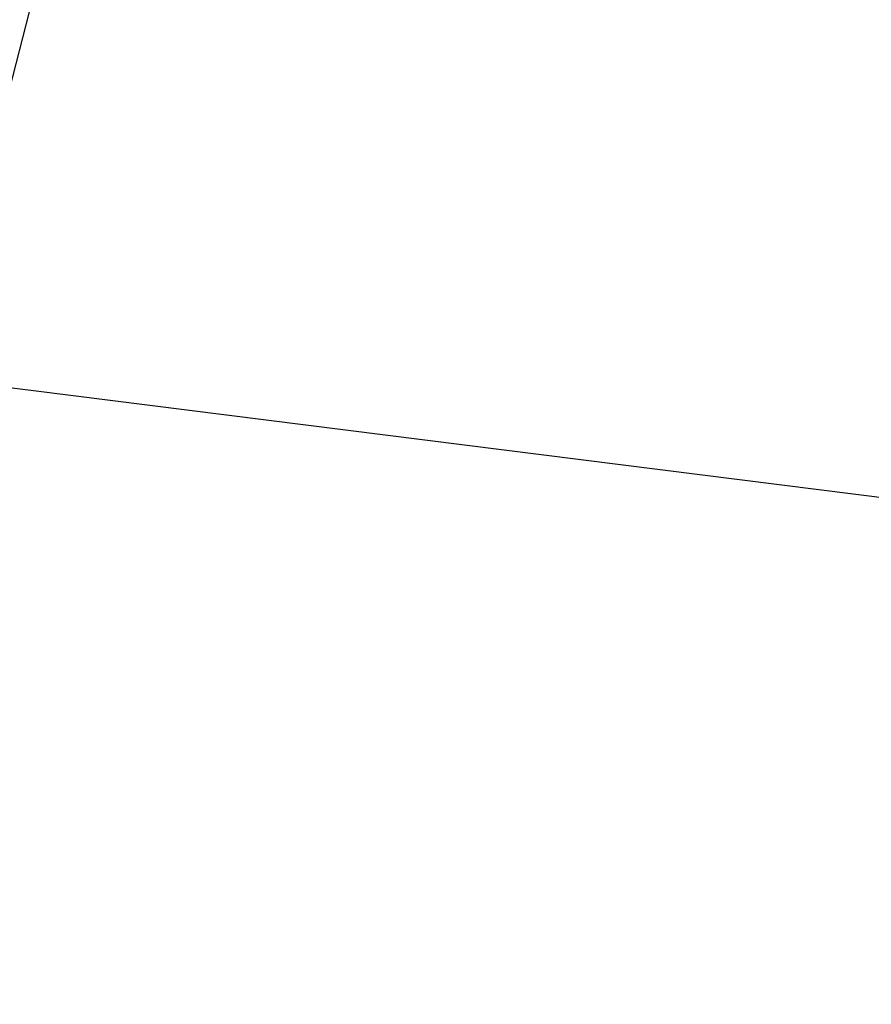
# Model space of a CAD drawing. Header units: millimetres. Extents: x 11 to 117, y -52 to 37.
# Tile 196 of 256: x 36.211 to 36.73, y -42.269 to -41.669. Entities that reach past the tile are written whole.
import ezdxf

# ---------------------------------------------------------------- set-up
doc = ezdxf.new("R2010")
doc.units = ezdxf.units.MM
doc.header["$LTSCALE"] = 25.4
doc.layers.get('0').update_dxf_attribs({"true_color": 0xff5454})

# ---------------------------------------------------------------- blocks, each defined once
blk = doc.blocks.new('PROFILE-IRIS-LED-7W-8995-8997-8996-8998.STL#2')
at = {"color": 18, "true_color": 0x000000}
mesh = blk.add_polyface(dxfattribs=at)
corners = [(33.13338, 4.69457, 91.17743), (23.64313, -47.57771, 32.55963), (20.30273, -45.3401, 31.40363), (36.47377, 2.45696, 92.33344)]
mesh.append_faces([[corners[k] for k in face] for face in [(0, 1, 2), (1, 0, 3)]], dxfattribs={"vtx0": -1, "color": 18})
mesh = blk.add_polyface(dxfattribs=at)
corners = [(36.43158, -2.57268, 87.30107), (36.33228, -3.30803, 86.48829), (23.64313, -47.57771, 32.55963)]
mesh.append_faces([[corners[k] for k in face] for face in [(0, 1, 2)]], dxfattribs={"color": 18})
mesh = blk.add_polyface(dxfattribs=at)
corners = [(36.33228, -3.30803, 86.48829), (36.39302, -4.10231, 85.73088), (23.64313, -47.57771, 32.55963)]
mesh.append_faces([[corners[k] for k in face] for face in [(0, 1, 2)]], dxfattribs={"color": 18})
mesh = blk.add_polyface(dxfattribs=at)
corners = [(36.39302, -4.10231, 85.73088), (27.3539, -49.37504, 33.26759), (23.64313, -47.57771, 32.55963)]
mesh.append_faces([[corners[k] for k in face] for face in [(0, 1, 2)]], dxfattribs={"color": 18})
mesh = blk.add_polyface(dxfattribs=at)
corners = [(36.39302, -4.10231, 85.73088), (36.61428, -4.93802, 85.03765), (27.3539, -49.37504, 33.26759)]
mesh.append_faces([[corners[k] for k in face] for face in [(0, 1, 2)]], dxfattribs={"color": 18})
mesh = blk.add_polyface(dxfattribs=at)
corners = [(36.19772, -4.8639, 86.4103), (23.13521, -48.18147, 33.17404), (36.41831, -5.69138, 85.71732)]
mesh.append_faces([[corners[k] for k in face] for face in [(0, 1, 2)]], dxfattribs={"color": 18})
at = {"color": 7, "true_color": 0xffffff}
mesh = blk.add_polyface(dxfattribs=at)
corners = [(36.5032, -40.54807, 46.02598), (32.81221, -41.51527, 44.05942), (36.06468, -42.25811, 43.98308), (33.25072, -39.80522, 46.10232)]
mesh.append_faces([[corners[k] for k in face] for face in [(0, 1, 2), (1, 0, 3)]], dxfattribs={"vtx0": -1, "color": 7})
at = {"color": 18, "true_color": 0x000000}
mesh = blk.add_polyface(dxfattribs=at)
corners = [(35.09114, -41.75314, 34.35326), (38.16252, -41.16384, 35.17476), (37.91993, -42.10983, 34.04462), (35.33373, -40.80714, 35.48339)]
mesh.append_faces([[corners[k] for k in face] for face in [(0, 1, 2), (1, 0, 3)]], dxfattribs={"vtx0": -1, "color": 18})
mesh = blk.add_polyface(dxfattribs=at)
corners = [(34.06034, -42.93824, 33.95973), (37.1287, -42.62982, 34.64973), (36.93124, -43.39982, 33.72985), (34.25779, -42.16825, 34.87961)]
mesh.append_faces([[corners[k] for k in face] for face in [(0, 1, 2), (1, 0, 3)]], dxfattribs={"vtx0": -1, "color": 18})

msp = doc.modelspace()

# ---------------------------------------------------------------- block references
at = {"color": 0}
msp.add_blockref('PROFILE-IRIS-LED-7W-8995-8997-8996-8998.STL#2', (0, 0), dxfattribs=at)

doc.saveas('drawing.dxf')
